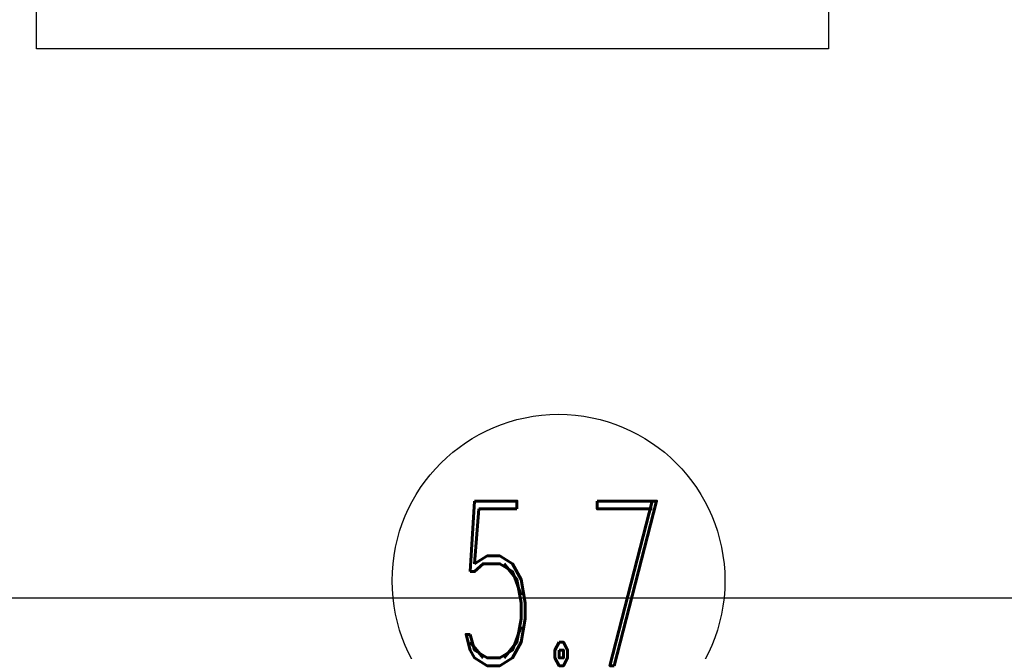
# Model space of a CAD drawing. Header units: inches. Extents: x -8998005 to 170525121, y -30058259 to 1575573.
# Tile 6 of 107: x 314998 to 359864, y -102440 to -73666. Entities that reach past the tile are written whole.
import ezdxf
from ezdxf.enums import TextEntityAlignment as Align

# ---------------------------------------------------------------- set-up
doc = ezdxf.new("R2010")
doc.units = ezdxf.units.IN
doc.header["$LTSCALE"] = 5
doc.header["$MEASUREMENT"] = 0
for name, color, linetype in [('CANAL', 4, 'Continuous'), ('DIM', 7, 'Continuous'), ('Text', 6, 'Continuous')]:
    doc.layers.add(name, color=color, linetype=linetype)
doc.styles.add('M1', font='ROMAND.shx', dxfattribs={"height": 6250})

# ---------------------------------------------------------------- blocks, each defined once
blk = doc.blocks.new('A$C08E86F63')
at = {"layer": 'DIM', "linetype": 'Continuous'}
blk.add_circle((69742.6621114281, -490472.3678947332, -1.6813144e-09), 7580.372974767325, dxfattribs=at)
at = {"layer": 'Text', "style": 'M1', "width": 0.6}
blk.add_text('5.7', height=7500, dxfattribs=at).set_placement((69868.93464570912, -490595.9930797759, -1.6085548e-09), align=Align.MIDDLE)

msp = doc.modelspace()

# ---------------------------------------------------------------- linework, layer by layer
at = {"color": 4, "linetype": 'Continuous', "ltscale": 100}
msp.add_lwpolyline([(315760.865382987, -64581.59695937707), (351855.7232850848, -64581.59695937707), (351855.7232850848, -74985.6870766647), (315760.865382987, -74985.6870766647)], close=True, dxfattribs=at)
at = {"layer": 'CANAL', "color": 8}
msp.add_line((-597245.525260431, -99999.9999959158), (1664919.785810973, -99999.99999616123), dxfattribs=at)

# ---------------------------------------------------------------- block references
at = {"ltscale": 100}
msp.add_blockref('A$C08E86F63', (269808.9749743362, 391250.0000089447), dxfattribs=at)

doc.saveas('drawing.dxf')
